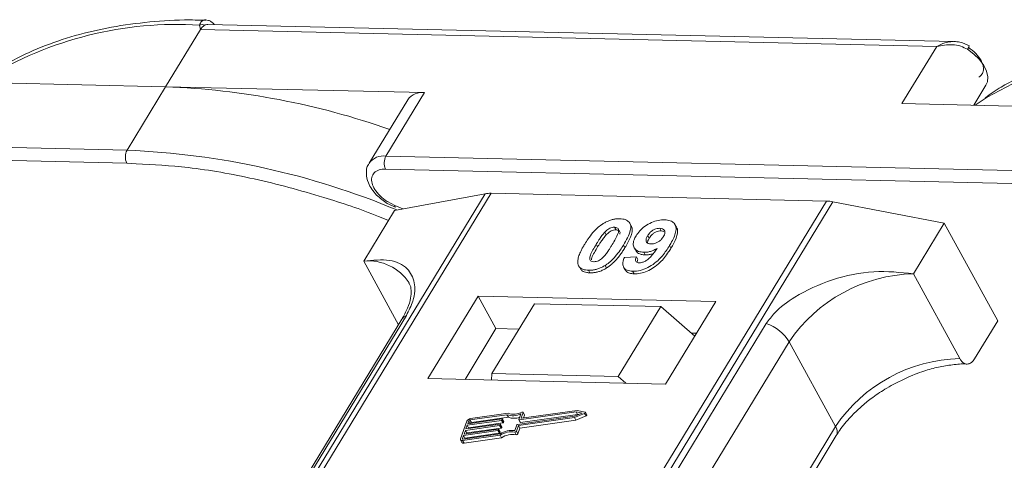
# Model space of a CAD drawing. Header units: millimetres. Extents: x 1675 to 3137, y 343 to 1376.
# Tile 56 of 84: x 2605 to 2653, y 1294 to 1315. Entities that reach past the tile are written whole.
import ezdxf

# ---------------------------------------------------------------- set-up
doc = ezdxf.new("R2010")
doc.units = ezdxf.units.MM

msp = doc.modelspace()

# ---------------------------------------------------------------- linework, layer by layer
at = {"color": 7, "linetype": 'Continuous', "lineweight": 15}
for p, q in [((2612.253, 1312.058), (2613.934, 1314.82)), ((2613.934, 1314.82), (2613.897, 1315.038)), ((2613.934, 1314.82), (2649.542, 1314.003)), ((2650.369, 1314.242), (2614.299, 1315.069)), ((2649.542, 1314.003), (2647.861, 1311.241)), ((2599.734, 1312.345), (2612.253, 1312.058)), ((2612.253, 1312.058), (2610.386, 1308.989)), ((2624.772, 1311.77), (2612.253, 1312.058)), ((2651.33, 1311.161), (2651.922, 1312.134)), ((2623.959, 1311.425), (2622.091, 1308.356)), ((2622.905, 1308.701), (2624.772, 1311.77)), ((2651.69, 1311.366), (2651.394, 1311.16)), ((2647.861, 1311.241), (2660.38, 1310.953)), ((2610.386, 1308.989), (2574.778, 1309.806)), ((2574.764, 1309.184), (2610.372, 1308.367)), ((2658.513, 1307.884), (2622.905, 1308.701)), ((2610.372, 1308.367), (2610.826, 1308.333)), ((2622.891, 1308.079), (2658.498, 1307.262)), ((2627.705, 1306.883), (2606.024, 1271.253)), ((2606.294, 1271.247), (2627.99, 1306.904)), ((2623.327, 1306.077), (2627.705, 1306.883)), ((2627.99, 1306.904), (2644.207, 1306.532)), ((2623.327, 1306.077), (2621.833, 1303.622)), ((2644.207, 1306.532), (2622.51, 1270.875)), ((2622.843, 1270.867), (2644.523, 1306.497)), ((2622.97, 1306.414), (2623.365, 1306.237)), ((2623.339, 1306.318), (2622.976, 1306.506)), ((2623.717, 1306.149), (2623.339, 1306.318)), ((2644.523, 1306.497), (2649.905, 1305.468)), ((2633.966, 1305.264), (2634.035, 1305.138)), ((2634.764, 1305.334), (2634.695, 1305.46)), ((2636.221, 1305.088), (2636.152, 1305.214)), ((2636.951, 1305.269), (2636.882, 1305.395)), ((2648.411, 1303.012), (2649.905, 1305.468)), ((2649.905, 1305.468), (2652.491, 1300.74)), ((2633.494, 1305.03), (2633.563, 1304.904)), ((2635.566, 1304.855), (2635.635, 1304.729)), ((2636.221, 1305.088), (2636.348, 1305.062)), ((2633.072, 1304.44), (2633.141, 1304.313)), ((2634.465, 1304.278), (2634.396, 1304.404)), ((2634.912, 1304.275), (2634.981, 1304.149)), ((2636.688, 1304.249), (2636.619, 1304.375)), ((2634.437, 1303.796), (2635.021, 1303.835)), ((2635.021, 1303.835), (2635.09, 1303.709)), ((2635.377, 1304.051), (2635.446, 1303.924)), ((2621.833, 1303.622), (2623.516, 1300.547)), ((2632.277, 1303.323), (2632.346, 1303.197)), ((2633.509, 1303.421), (2633.578, 1303.295)), ((2634.401, 1303.331), (2634.47, 1303.204)), ((2632.702, 1303.186), (2632.771, 1303.06)), ((2634.835, 1303.137), (2634.904, 1303.011)), ((2650.652, 1298.915), (2648.411, 1303.012)), ((2627.364, 1301.94), (2624.937, 1297.95)), ((2638.857, 1301.676), (2627.364, 1301.94)), ((2627.364, 1301.94), (2628.226, 1300.364)), ((2630.087, 1301.566), (2628.033, 1298.19)), ((2636.192, 1301.426), (2630.087, 1301.566)), ((2634.138, 1298.05), (2636.192, 1301.426)), ((2636.192, 1301.426), (2637.837, 1299.999)), ((2636.43, 1297.686), (2638.857, 1301.676)), ((2608.581, 1275.838), (2623.894, 1301.004)), ((2623.68, 1300.817), (2608.367, 1275.652)), ((2641.298, 1300.604), (2625.985, 1275.439)), ((2628.226, 1300.364), (2626.733, 1297.909)), ((2629.34, 1300.338), (2628.226, 1300.364)), ((2651.371, 1298.898), (2652.491, 1300.74)), ((2637.923, 1300.141), (2637.666, 1300.147)), ((2627.093, 1274.562), (2642.406, 1299.727)), ((2644.648, 1295.63), (2642.406, 1299.727)), ((2628.033, 1298.19), (2628.009, 1297.879)), ((2634.138, 1298.05), (2628.033, 1298.19)), ((2634.506, 1297.73), (2634.138, 1298.05)), ((2624.937, 1297.95), (2636.43, 1297.686)), ((2628.757, 1296.201), (2626.969, 1295.947)), ((2628.811, 1296.276), (2626.994, 1296.018)), ((2627.038, 1295.821), (2628.826, 1296.075)), ((2628.826, 1296.075), (2628.757, 1296.201)), ((2629.27, 1295.735), (2632.029, 1296.127)), ((2629.33, 1295.963), (2629.428, 1296.237)), ((2632.106, 1296.34), (2629.346, 1295.948)), ((2629.415, 1295.822), (2632.175, 1296.214)), ((2629.447, 1296.046), (2629.539, 1296.303)), ((2632.15, 1296.413), (2629.464, 1296.032)), ((2629.608, 1296.195), (2629.539, 1296.321)), ((2629.539, 1296.303), (2629.608, 1296.177)), ((2629.561, 1296.046), (2629.608, 1296.177)), ((2632.023, 1296.059), (2632.514, 1296.266)), ((2632.029, 1296.127), (2632.391, 1296.279)), ((2632.092, 1295.933), (2632.583, 1296.14)), ((2632.391, 1296.279), (2632.106, 1296.34)), ((2632.175, 1296.214), (2632.106, 1296.34)), ((2632.538, 1296.331), (2632.15, 1296.413)), ((2632.175, 1296.214), (2632.215, 1296.205)), ((2632.514, 1296.266), (2632.583, 1296.14)), ((2632.623, 1296.195), (2632.554, 1296.321)), ((2626.819, 1295.892), (2626.513, 1295.041)), ((2628.405, 1295.68), (2626.745, 1295.444)), ((2626.77, 1295.515), (2628.431, 1295.751)), ((2626.834, 1295.692), (2626.77, 1295.515)), ((2628.494, 1295.928), (2626.834, 1295.692)), ((2626.903, 1295.566), (2626.834, 1295.692)), ((2626.859, 1295.763), (2628.52, 1295.999)), ((2626.91, 1295.905), (2626.859, 1295.763)), ((2626.903, 1295.566), (2628.563, 1295.802)), ((2626.979, 1295.78), (2626.91, 1295.905)), ((2626.969, 1295.947), (2627.038, 1295.821)), ((2628.474, 1295.554), (2628.405, 1295.68)), ((2628.447, 1295.736), (2628.434, 1295.701)), ((2628.503, 1295.575), (2628.434, 1295.701)), ((2628.516, 1295.619), (2628.447, 1295.745)), ((2628.516, 1295.61), (2628.447, 1295.736)), ((2628.563, 1295.802), (2628.494, 1295.928)), ((2628.503, 1295.575), (2628.516, 1295.61)), ((2628.536, 1295.984), (2628.524, 1295.949)), ((2628.592, 1295.823), (2628.524, 1295.949)), ((2628.605, 1295.868), (2628.536, 1295.994)), ((2628.605, 1295.858), (2628.536, 1295.984)), ((2628.592, 1295.823), (2628.605, 1295.858)), ((2629.142, 1295.44), (2629.241, 1295.714)), ((2629.215, 1295.4), (2629.313, 1295.674)), ((2629.313, 1295.674), (2632.023, 1296.059)), ((2629.382, 1295.548), (2629.313, 1295.674)), ((2629.33, 1295.953), (2629.399, 1295.827)), ((2629.415, 1295.822), (2629.346, 1295.948)), ((2629.382, 1295.548), (2632.092, 1295.933)), ((2629.455, 1296.032), (2629.447, 1296.046)), ((2644.648, 1295.63), (2629.487, 1270.715)), ((2632.092, 1295.933), (2632.023, 1296.059)), ((2626.656, 1295.196), (2626.605, 1295.054)), ((2626.612, 1294.954), (2628.429, 1295.212)), ((2626.638, 1295.025), (2628.426, 1295.279)), ((2628.316, 1295.431), (2626.656, 1295.196)), ((2626.725, 1295.07), (2626.656, 1295.196)), ((2626.681, 1295.267), (2628.341, 1295.502)), ((2626.745, 1295.444), (2626.681, 1295.267)), ((2626.725, 1295.07), (2628.385, 1295.305)), ((2626.814, 1295.318), (2626.745, 1295.444)), ((2626.802, 1295.284), (2626.814, 1295.318)), ((2626.814, 1295.318), (2628.474, 1295.554)), ((2626.891, 1295.532), (2626.903, 1295.566)), ((2628.385, 1295.305), (2628.316, 1295.431)), ((2628.358, 1295.488), (2628.345, 1295.452)), ((2628.414, 1295.326), (2628.345, 1295.452)), ((2628.427, 1295.371), (2628.358, 1295.497)), ((2628.358, 1295.488), (2628.427, 1295.362)), ((2628.414, 1295.326), (2628.427, 1295.362)), ((2628.498, 1295.086), (2628.429, 1295.212)), ((2629.138, 1295.358), (2629.207, 1295.232)), ((2629.284, 1295.274), (2629.215, 1295.4)), ((2629.284, 1295.274), (2629.382, 1295.548)), ((2629.785, 1270.708), (2644.681, 1295.189)), ((2626.514, 1294.986), (2626.583, 1294.86)), ((2626.605, 1295.054), (2626.62, 1295.025)), ((2626.681, 1294.828), (2626.612, 1294.954)), ((2626.681, 1294.828), (2628.498, 1295.086)), ((2626.712, 1295.036), (2626.725, 1295.07))]:
    msp.add_line(p, q, dxfattribs=at)
at = {"color": 7, "linetype": 'Continuous', "lineweight": 15, "flags": 128}
for points in [[(2651.922, 1312.134), (2651.989, 1312.293), (2652.009, 1312.537), (2651.95, 1312.806), (2651.814, 1313.087), (2651.607, 1313.367), (2651.341, 1313.63), (2651.029, 1313.865)], [(2629.485, 1296.326), (2629.497, 1296.33), (2629.509, 1296.332), (2629.52, 1296.332), (2629.529, 1296.33), (2629.535, 1296.326), (2629.54, 1296.319), (2629.541, 1296.312), (2629.539, 1296.303)], [(2632.538, 1296.331), (2632.547, 1296.327), (2632.553, 1296.321), (2632.556, 1296.312), (2632.554, 1296.303), (2632.548, 1296.292), (2632.539, 1296.282), (2632.528, 1296.273), (2632.514, 1296.266)], [(2632.583, 1296.14), (2632.597, 1296.147), (2632.608, 1296.156), (2632.617, 1296.166), (2632.623, 1296.176), (2632.625, 1296.186), (2632.623, 1296.195)], [(2628.431, 1295.751), (2628.435, 1295.751), (2628.439, 1295.751), (2628.442, 1295.749), (2628.445, 1295.748), (2628.447, 1295.745), (2628.448, 1295.743), (2628.448, 1295.74), (2628.447, 1295.736)], [(2628.52, 1295.999), (2628.524, 1295.999), (2628.528, 1295.999), (2628.531, 1295.998), (2628.534, 1295.996), (2628.536, 1295.994), (2628.537, 1295.991), (2628.537, 1295.988), (2628.536, 1295.984)], [(2629.346, 1295.948), (2629.342, 1295.948), (2629.338, 1295.948), (2629.335, 1295.949), (2629.332, 1295.951), (2629.33, 1295.953), (2629.329, 1295.956), (2629.329, 1295.959), (2629.33, 1295.963)], [(2629.464, 1296.032), (2629.459, 1296.032), (2629.455, 1296.032), (2629.452, 1296.033), (2629.449, 1296.035), (2629.447, 1296.037), (2629.446, 1296.04), (2629.446, 1296.043), (2629.447, 1296.046)], [(2628.341, 1295.502), (2628.346, 1295.503), (2628.35, 1295.502), (2628.353, 1295.501), (2628.356, 1295.5), (2628.358, 1295.497), (2628.359, 1295.494), (2628.359, 1295.491), (2628.358, 1295.488)], [(2626.612, 1294.954), (2626.586, 1294.952), (2626.563, 1294.955), (2626.542, 1294.961), (2626.526, 1294.971), (2626.515, 1294.985), (2626.509, 1295.002), (2626.508, 1295.02), (2626.513, 1295.041)], [(2626.605, 1295.054), (2626.603, 1295.047), (2626.603, 1295.041), (2626.605, 1295.035), (2626.609, 1295.031), (2626.614, 1295.027), (2626.621, 1295.025), (2626.629, 1295.024), (2626.638, 1295.025)]]:
    msp.add_lwpolyline(points, dxfattribs=at)
at = {"color": 7, "linetype": 'Continuous', "lineweight": 15}
for centre, radius, start, end in [((2612.825, 1297.282), 17.788, 86.5445, 121.4052), ((2614.021, 1314.674), 0.385, 70.0796, 108.8478), ((2650.366, 1314.331), 0.81, 324.8839, 338.0058), ((2660.921, 1296.353), 17.623, 85.8654, 121.5842), ((2610.838, 1275.209), 36.876, 70.6012, 87.8011), ((2624.648, 1310.933), 0.847, 81.5639, 144.4913), ((2610.979, 1308.664), 0.676, 151.2883, 206.0774), ((2608.849, 1271.132), 37.888, 67.3508, 87.6751), ((2622.781, 1307.862), 0.849, 81.6058, 144.0845), ((2623.498, 1308.377), 0.676, 151.2883, 206.0774), ((2627.95, 1305.501), 1.404, 88.3644, 100.0749), ((2623.453, 1306.288), 0.118, 165.0867, 215.6979), ((2644.155, 1304.61), 1.923, 78.9596, 88.4511), ((2622.074, 1301.315), 2.32, 32.7281, 95.9449), ((2648.579, 1295.575), 7.439, 91.2925, 146.0732), ((2624.092, 1300.56), 0.486, 114.0472, 148.0355), ((2640.656, 1298.655), 2.052, 31.4947, 71.765), ((2650.82, 1291.478), 7.439, 91.2925, 146.0732), ((2629.048, 1297.06), 0.907, 251.2927, 294.8085), ((2629.093, 1297.045), 0.819, 249.8549, 298.6145), ((2629.108, 1296.877), 0.85, 250.6487, 287.8017), ((2629.589, 1296.186), 0.0214, 336.1246, 26.8104), ((2627.024, 1295.791), 0.229, 97.4207, 153.8527), ((2626.979, 1295.871), 0.0762, 97.4207, 153.8527), ((2627.048, 1295.745), 0.0769, 97.5763, 152.4403), ((2628.4, 1295.718), 0.0381, 277.4207, 333.8527), ((2628.489, 1295.966), 0.0381, 277.4207, 333.8527), ((2628.506, 1295.614), 0.011, 336.9348, 26.0002), ((2628.558, 1295.84), 0.0381, 277.4207, 333.8527), ((2628.595, 1295.863), 0.011, 336.9348, 26.0002), ((2629.275, 1295.697), 0.0381, 97.4207, 153.8527), ((2629.411, 1295.836), 0.0149, 216.6597, 287.1115), ((2644.306, 1295.382), 0.422, 332.7392, 35.9387), ((2628.311, 1295.469), 0.0381, 277.4207, 333.8527), ((2628.38, 1295.343), 0.0381, 277.4207, 333.8527), ((2629.029, 1294.272), 1.173, 84.4424, 120.9301), ((2628.417, 1295.366), 0.011, 336.9348, 26.0002), ((2628.971, 1294.375), 0.998, 80.3986, 122.9491), ((2628.469, 1295.591), 0.0381, 277.4207, 333.8527), ((2629.04, 1294.249), 0.998, 80.3986, 122.9491), ((2629.148, 1295.431), 0.0736, 261.7629, 334.647), ((2629.217, 1295.305), 0.0736, 261.7629, 334.647), ((2626.655, 1294.913), 0.0892, 216.6597, 287.1115)]:
    msp.add_arc(centre, radius, start, end, dxfattribs=at)
for points, knots in [([(2614.189, 1315.27), (2613.848, 1315.278), (2612.833, 1315.302), (2611.23, 1315.182), (2609.387, 1314.915), (2607.644, 1314.489), (2606.018, 1313.903), (2604.705, 1313.285), (2604.003, 1312.801), (2603.743, 1312.622)], [0, 0, 0, 0, 0.082192, 0.244094, 0.406946, 0.570776, 0.735755, 0.902211, 1, 1, 1, 1]), ([(2613.897, 1315.038), (2613.907, 1315.071), (2613.928, 1315.143), (2613.995, 1315.225), (2614.082, 1315.274), (2614.149, 1315.298), (2614.187, 1315.287), (2614.19, 1315.285)], [0, 0, 0, 0, 0.216964, 0.474167, 0.715428, 0.971119, 1, 1, 1, 1]), ([(2614.597, 1315.062), (2614.59, 1315.072), (2614.551, 1315.13), (2614.455, 1315.203), (2614.319, 1315.275), (2614.226, 1315.284), (2614.18, 1315.289)], [0, 0, 0, 0, 0.0660717, 0.3742845, 0.6872936, 1, 1, 1, 1]), ([(2614.299, 1315.058), (2614.26, 1315.06), (2614.211, 1315.063), (2614.163, 1315.041), (2614.153, 1315.036)], [0, 0, 0, 0, 0.778572, 1, 1, 1, 1]), ([(2649.542, 1314.003), (2649.668, 1314.07), (2649.921, 1314.203), (2650.195, 1314.229), (2650.331, 1314.242)], [0, 0, 0, 0, 0.500456, 1, 1, 1, 1]), ([(2651.118, 1314.028), (2650.969, 1314.101), (2650.73, 1314.219), (2650.469, 1314.235), (2650.37, 1314.242)], [0, 0, 0, 0, 0.623477, 1, 1, 1, 1]), ([(2662.565, 1314.163), (2662.14, 1314.174), (2661.041, 1314.201), (2659.356, 1314.079), (2657.514, 1313.811), (2655.771, 1313.385), (2654.145, 1312.799), (2652.835, 1312.182), (2652.135, 1311.701), (2651.878, 1311.524)], [0, 0, 0, 0, 0.100418, 0.259289, 0.419092, 0.579855, 0.741745, 0.905084, 1, 1, 1, 1]), ([(2651.029, 1313.865), (2650.925, 1313.919), (2650.695, 1314.04), (2650.174, 1314.124), (2649.789, 1314.05), (2649.542, 1314.003)], [0, 0, 0, 0, 0.227063, 0.501587, 1, 1, 1, 1]), ([(2651.579, 1312.516), (2651.633, 1312.56), (2651.743, 1312.649), (2651.809, 1312.849), (2651.798, 1313.081), (2651.72, 1313.249), (2651.682, 1313.331)], [0, 0, 0, 0, 0.245513, 0.5, 0.754487, 1, 1, 1, 1]), ([(2610.826, 1308.333), (2611.656, 1308.287), (2613.498, 1308.186), (2616.549, 1307.645), (2619.644, 1306.812), (2621.828, 1306.093), (2622.869, 1305.653), (2623.028, 1305.586)], [0, 0, 0, 0, 0.216275, 0.479557, 0.750255, 0.961851, 1, 1, 1, 1]), ([(2622.105, 1308.352), (2622.088, 1308.332), (2621.974, 1308.2), (2621.935, 1307.851), (2622.019, 1307.451), (2622.212, 1307.103), (2622.497, 1306.748), (2622.787, 1306.543), (2622.97, 1306.414)], [0, 0, 0, 0, 0.037615, 0.241517, 0.451999, 0.598171, 0.747954, 1, 1, 1, 1]), ([(2622.976, 1306.506), (2622.973, 1306.507), (2622.839, 1306.577), (2622.61, 1306.782), (2622.352, 1307.087), (2622.215, 1307.399), (2622.201, 1307.682), (2622.319, 1307.91), (2622.555, 1308.059), (2622.781, 1308.073), (2622.891, 1308.079)], [0, 0, 0, 0, 0.003628, 0.149327, 0.295025, 0.432885, 0.570744, 0.716442, 0.862141, 1, 1, 1, 1]), ([(2633.408, 1305.439), (2633.459, 1305.469), (2633.562, 1305.53), (2633.726, 1305.598), (2633.893, 1305.646), (2634.029, 1305.666), (2634.136, 1305.673), (2634.189, 1305.673), (2634.215, 1305.673)], [0, 0, 0, 0, 0.193776, 0.3936, 0.587864, 0.788908, 0.894169, 1, 1, 1, 1]), ([(2634.215, 1305.673), (2634.309, 1305.665), (2634.496, 1305.648), (2634.675, 1305.52), (2634.761, 1305.335), (2634.717, 1304.963), (2634.532, 1304.641), (2634.396, 1304.404)], [0, 0, 0, 0, 0.147566, 0.296688, 0.431278, 0.580404, 1, 1, 1, 1]), ([(2634.999, 1304.843), (2635.055, 1304.926), (2635.167, 1305.091), (2635.428, 1305.321), (2635.74, 1305.499), (2636.079, 1305.612), (2636.283, 1305.619), (2636.39, 1305.623)], [0, 0, 0, 0, 0.197927, 0.397728, 0.597413, 0.790584, 1, 1, 1, 1]), ([(2636.39, 1305.623), (2636.483, 1305.614), (2636.67, 1305.597), (2636.853, 1305.467), (2636.949, 1305.275), (2636.921, 1304.942), (2636.77, 1304.629), (2636.64, 1304.411), (2636.619, 1304.375)], [0, 0, 0, 0, 0.148288, 0.297745, 0.443713, 0.607791, 0.934708, 1, 1, 1, 1]), ([(2632.52, 1304.452), (2632.571, 1304.534), (2632.688, 1304.72), (2632.938, 1305.044), (2633.196, 1305.301), (2633.388, 1305.425), (2633.408, 1305.439)], [0, 0, 0, 0, 0.236731, 0.537555, 0.949668, 1, 1, 1, 1]), ([(2633.494, 1305.03), (2633.537, 1305.072), (2633.606, 1305.141), (2633.731, 1305.216), (2633.845, 1305.255), (2633.922, 1305.263), (2633.962, 1305.264), (2633.966, 1305.264)], [0, 0, 0, 0, 0.334804, 0.542561, 0.750382, 0.970721, 1, 1, 1, 1]), ([(2633.563, 1304.904), (2633.606, 1304.946), (2633.675, 1305.014), (2633.8, 1305.09), (2633.914, 1305.129), (2633.991, 1305.137), (2634.031, 1305.138), (2634.035, 1305.138)], [0, 0, 0, 0, 0.334804, 0.542561, 0.750382, 0.970721, 1, 1, 1, 1]), ([(2633.966, 1305.264), (2634.005, 1305.26), (2634.075, 1305.252), (2634.141, 1305.203), (2634.167, 1305.11), (2634.133, 1304.94), (2634.011, 1304.699), (2633.901, 1304.515), (2633.846, 1304.422)], [0, 0, 0, 0, 0.104614, 0.188814, 0.273512, 0.444127, 0.719481, 1, 1, 1, 1]), ([(2634.035, 1305.138), (2634.074, 1305.133), (2634.144, 1305.126), (2634.209, 1305.076), (2634.232, 1305.009), (2634.22, 1304.955), (2634.214, 1304.929)], [0, 0, 0, 0, 0.293658, 0.530016, 0.767769, 1, 1, 1, 1]), ([(2634.465, 1304.278), (2634.513, 1304.36), (2634.663, 1304.616), (2634.808, 1304.953), (2634.83, 1305.231), (2634.769, 1305.306), (2634.752, 1305.327)], [0, 0, 0, 0, 0.220552, 0.687786, 0.91457, 1, 1, 1, 1]), ([(2635.566, 1304.855), (2635.601, 1304.908), (2635.658, 1304.993), (2635.778, 1305.101), (2635.897, 1305.165), (2636.027, 1305.208), (2636.107, 1305.212), (2636.152, 1305.214)], [0, 0, 0, 0, 0.2913202, 0.4655393, 0.6416315, 0.798664, 1, 1, 1, 1]), ([(2636.152, 1305.214), (2636.198, 1305.208), (2636.291, 1305.197), (2636.372, 1305.123), (2636.405, 1305.023), (2636.378, 1304.91), (2636.337, 1304.836), (2636.318, 1304.802)], [0, 0, 0, 0, 0.207955, 0.420406, 0.62732, 0.827707, 1, 1, 1, 1]), ([(2636.688, 1304.249), (2636.736, 1304.331), (2636.881, 1304.578), (2637.009, 1304.912), (2637.017, 1305.175), (2636.954, 1305.248), (2636.94, 1305.263)], [0, 0, 0, 0, 0.2271221, 0.6848597, 0.9348975, 1, 1, 1, 1]), ([(2633.072, 1304.44), (2633.098, 1304.48), (2633.148, 1304.562), (2633.22, 1304.673), (2633.287, 1304.772), (2633.35, 1304.859), (2633.417, 1304.945), (2633.468, 1305.002), (2633.494, 1305.03)], [0, 0, 0, 0, 0.205942, 0.411959, 0.558149, 0.704502, 0.851801, 1, 1, 1, 1]), ([(2633.141, 1304.313), (2633.167, 1304.354), (2633.217, 1304.436), (2633.289, 1304.547), (2633.356, 1304.646), (2633.419, 1304.732), (2633.486, 1304.819), (2633.537, 1304.876), (2633.563, 1304.904)], [0, 0, 0, 0, 0.2059417, 0.4119594, 0.558149, 0.7045024, 0.8518015, 1, 1, 1, 1]), ([(2635.377, 1304.051), (2635.285, 1304.06), (2635.098, 1304.08), (2634.927, 1304.219), (2634.849, 1304.411), (2634.882, 1304.63), (2634.964, 1304.779), (2634.999, 1304.843)], [0, 0, 0, 0, 0.210189, 0.421773, 0.623603, 0.837034, 1, 1, 1, 1]), ([(2635.72, 1304.458), (2635.673, 1304.462), (2635.587, 1304.471), (2635.505, 1304.531), (2635.474, 1304.614), (2635.494, 1304.726), (2635.539, 1304.807), (2635.566, 1304.855)], [0, 0, 0, 0, 0.213937, 0.398075, 0.583091, 0.751666, 1, 1, 1, 1]), ([(2635.553, 1304.507), (2635.555, 1304.533), (2635.562, 1304.603), (2635.607, 1304.68), (2635.635, 1304.729)], [0, 0, 0, 0, 0.366323, 1, 1, 1, 1]), ([(2635.635, 1304.729), (2635.67, 1304.782), (2635.727, 1304.866), (2635.847, 1304.975), (2635.966, 1305.039), (2636.096, 1305.082), (2636.176, 1305.086), (2636.221, 1305.088)], [0, 0, 0, 0, 0.29132, 0.465539, 0.641632, 0.798664, 1, 1, 1, 1]), ([(2636.318, 1304.802), (2636.285, 1304.753), (2636.23, 1304.672), (2636.105, 1304.57), (2635.978, 1304.504), (2635.843, 1304.461), (2635.761, 1304.459), (2635.72, 1304.458)], [0, 0, 0, 0, 0.2673945, 0.4472142, 0.6271221, 0.8130653, 1, 1, 1, 1]), ([(2632.198, 1303.454), (2632.19, 1303.488), (2632.174, 1303.556), (2632.185, 1303.703), (2632.235, 1303.894), (2632.325, 1304.101), (2632.423, 1304.288), (2632.488, 1304.398), (2632.52, 1304.452)], [0, 0, 0, 0, 0.1184406, 0.2393457, 0.4595932, 0.6849248, 0.8422399, 1, 1, 1, 1]), ([(2632.951, 1303.596), (2632.905, 1303.602), (2632.831, 1303.612), (2632.772, 1303.668), (2632.754, 1303.763), (2632.79, 1303.933), (2632.915, 1304.173), (2633.02, 1304.35), (2633.072, 1304.44)], [0, 0, 0, 0, 0.1253702, 0.2022903, 0.2791788, 0.4647576, 0.7305818, 1, 1, 1, 1]), ([(2632.844, 1303.681), (2632.848, 1303.715), (2632.863, 1303.831), (2632.987, 1304.048), (2633.09, 1304.225), (2633.141, 1304.313)], [0, 0, 0, 0, 0.166989, 0.580698, 1, 1, 1, 1]), ([(2633.846, 1304.422), (2633.821, 1304.381), (2633.77, 1304.299), (2633.699, 1304.188), (2633.631, 1304.089), (2633.568, 1304.002), (2633.501, 1303.914), (2633.449, 1303.858), (2633.423, 1303.829)], [0, 0, 0, 0, 0.20527, 0.410616, 0.55715, 0.703844, 0.851471, 1, 1, 1, 1]), ([(2634.396, 1304.404), (2634.344, 1304.322), (2634.227, 1304.136), (2633.983, 1303.819), (2633.726, 1303.564), (2633.537, 1303.439), (2633.509, 1303.421)], [0, 0, 0, 0, 0.237281, 0.538591, 0.932677, 1, 1, 1, 1]), ([(2633.578, 1303.295), (2633.626, 1303.327), (2633.724, 1303.393), (2633.887, 1303.532), (2634.06, 1303.711), (2634.22, 1303.912), (2634.354, 1304.102), (2634.428, 1304.219), (2634.465, 1304.278)], [0, 0, 0, 0, 0.118595, 0.239509, 0.447458, 0.659935, 0.829685, 1, 1, 1, 1]), ([(2636.619, 1304.375), (2636.567, 1304.293), (2636.411, 1304.047), (2636.138, 1303.707), (2635.748, 1303.399), (2635.386, 1303.22), (2635.069, 1303.141), (2634.897, 1303.138), (2634.835, 1303.137)], [0, 0, 0, 0, 0.142337, 0.429127, 0.589943, 0.751205, 0.909895, 1, 1, 1, 1]), ([(2634.904, 1303.011), (2635.005, 1303.015), (2635.207, 1303.023), (2635.542, 1303.132), (2635.872, 1303.31), (2636.249, 1303.625), (2636.502, 1303.954), (2636.65, 1304.189), (2636.688, 1304.249)], [0, 0, 0, 0, 0.14324, 0.28761, 0.430449, 0.591135, 0.89544, 1, 1, 1, 1]), ([(2634.993, 1304.155), (2635.006, 1304.126), (2635.048, 1304.031), (2635.209, 1303.945), (2635.376, 1303.931), (2635.446, 1303.924)], [0, 0, 0, 0, 0.20752, 0.66568, 1, 1, 1, 1]), ([(2635.155, 1303.545), (2635.196, 1303.547), (2635.278, 1303.552), (2635.424, 1303.611), (2635.588, 1303.713), (2635.802, 1303.933), (2635.932, 1304.117), (2636.022, 1304.244)], [0, 0, 0, 0, 0.112015, 0.224355, 0.367768, 0.565827, 1, 1, 1, 1]), ([(2636.022, 1304.244), (2635.97, 1304.215), (2635.866, 1304.156), (2635.727, 1304.104), (2635.617, 1304.074), (2635.536, 1304.059), (2635.455, 1304.051), (2635.403, 1304.051), (2635.377, 1304.051)], [0, 0, 0, 0, 0.243491, 0.496266, 0.61821, 0.741704, 0.870158, 1, 1, 1, 1]), ([(2623.894, 1301.004), (2624.012, 1301.238), (2624.313, 1301.838), (2624.325, 1302.633), (2623.97, 1303.338), (2623.156, 1303.753), (2622.272, 1303.666), (2621.833, 1303.622)], [0, 0, 0, 0, 0.125713, 0.321276, 0.524466, 0.763484, 1, 1, 1, 1]), ([(2633.423, 1303.829), (2633.38, 1303.787), (2633.311, 1303.719), (2633.187, 1303.644), (2633.075, 1303.605), (2632.997, 1303.596), (2632.957, 1303.596), (2632.951, 1303.596)], [0, 0, 0, 0, 0.333678, 0.540413, 0.747264, 0.961209, 1, 1, 1, 1]), ([(2634.835, 1303.137), (2634.742, 1303.147), (2634.573, 1303.163), (2634.415, 1303.28), (2634.346, 1303.456), (2634.375, 1303.64), (2634.423, 1303.763), (2634.437, 1303.796)], [0, 0, 0, 0, 0.2427882, 0.4388655, 0.6348012, 0.9009361, 1, 1, 1, 1]), ([(2635.021, 1303.835), (2635, 1303.786), (2634.969, 1303.71), (2634.98, 1303.62), (2635.026, 1303.571), (2635.091, 1303.549), (2635.137, 1303.546), (2635.155, 1303.545)], [0, 0, 0, 0, 0.3447142, 0.5290593, 0.7142089, 0.8921959, 1, 1, 1, 1]), ([(2635.05, 1303.568), (2635.053, 1303.594), (2635.057, 1303.639), (2635.08, 1303.688), (2635.09, 1303.709)], [0, 0, 0, 0, 0.569737, 1, 1, 1, 1]), ([(2635.446, 1303.924), (2635.496, 1303.926), (2635.596, 1303.928), (2635.729, 1303.957), (2635.807, 1303.984), (2635.829, 1303.992)], [0, 0, 0, 0, 0.409454, 0.83528, 1, 1, 1, 1]), ([(2632.702, 1303.186), (2632.655, 1303.189), (2632.56, 1303.194), (2632.434, 1303.224), (2632.326, 1303.275), (2632.259, 1303.338), (2632.219, 1303.4), (2632.205, 1303.436), (2632.198, 1303.454)], [0, 0, 0, 0, 0.192635, 0.388697, 0.582015, 0.783044, 0.890959, 1, 1, 1, 1]), ([(2633.509, 1303.421), (2633.458, 1303.391), (2633.355, 1303.33), (2633.191, 1303.261), (2633.024, 1303.214), (2632.889, 1303.193), (2632.781, 1303.186), (2632.729, 1303.186), (2632.702, 1303.186)], [0, 0, 0, 0, 0.193769, 0.393564, 0.587886, 0.789131, 0.894283, 1, 1, 1, 1]), ([(2632.771, 1303.06), (2632.82, 1303.061), (2632.918, 1303.061), (2633.077, 1303.084), (2633.243, 1303.129), (2633.383, 1303.186), (2633.495, 1303.244), (2633.55, 1303.278), (2633.578, 1303.295)], [0, 0, 0, 0, 0.193594, 0.390501, 0.584817, 0.78683, 0.892868, 1, 1, 1, 1]), ([(2634.473, 1303.207), (2634.509, 1303.159), (2634.578, 1303.067), (2634.752, 1303.02), (2634.866, 1303.013), (2634.904, 1303.011)], [0, 0, 0, 0, 0.4158523, 0.8021376, 1, 1, 1, 1]), ([(2632.35, 1303.2), (2632.362, 1303.186), (2632.397, 1303.147), (2632.489, 1303.104), (2632.594, 1303.075), (2632.692, 1303.064), (2632.745, 1303.061), (2632.771, 1303.06)], [0, 0, 0, 0, 0.143925, 0.415852, 0.697483, 0.848301, 1, 1, 1, 1]), ([(2648.411, 1303.012), (2647.78, 1303.081), (2646.519, 1303.217), (2644.473, 1302.794), (2642.839, 1302.044), (2641.776, 1301.257), (2641.427, 1300.781), (2641.298, 1300.604)], [0, 0, 0, 0, 0.249096, 0.498243, 0.745205, 0.90541, 1, 1, 1, 1]), ([(2624.017, 1302.567), (2624.029, 1302.551), (2624.097, 1302.458), (2624.134, 1302.254), (2624.117, 1301.85), (2623.983, 1301.369), (2623.777, 1300.997), (2623.677, 1300.816)], [0, 0, 0, 0, 0.054359, 0.333223, 0.559722, 0.78604, 1, 1, 1, 1]), ([(2647.436, 1297.664), (2647.786, 1297.84), (2648.278, 1298.086), (2649.016, 1298.345), (2649.63, 1298.516), (2650.313, 1298.625), (2650.779, 1298.666), (2650.988, 1298.647), (2651.003, 1298.646)], [0, 0, 0, 0, 0.288391, 0.40474, 0.594322, 0.785544, 0.984773, 1, 1, 1, 1]), ([(2651.371, 1298.898), (2651.325, 1298.836), (2651.233, 1298.712), (2651.062, 1298.637), (2650.89, 1298.658), (2650.748, 1298.762), (2650.68, 1298.871), (2650.652, 1298.915)], [0, 0, 0, 0, 0.2146939, 0.4293877, 0.6440816, 0.8587754, 1, 1, 1, 1]), ([(2644.697, 1295.191), (2644.746, 1295.276), (2644.916, 1295.576), (2645.323, 1296.054), (2645.85, 1296.568), (2646.405, 1297.016), (2646.932, 1297.378), (2647.301, 1297.587), (2647.436, 1297.664)], [0, 0, 0, 0, 0.097286, 0.340622, 0.525469, 0.686972, 0.885597, 1, 1, 1, 1])]:
    msp.add_open_spline(points, degree=3, knots=knots, dxfattribs=at)
for points in [[(2614.153, 1315.036), (2614.112, 1315.011), (2614.032, 1314.962), (2613.967, 1314.867), (2613.934, 1314.82)], [(2651.063, 1313.968), (2651.193, 1313.872), (2651.454, 1313.68), (2651.606, 1313.448), (2651.682, 1313.331)]]:
    msp.add_open_spline(points, degree=3, dxfattribs=at)

doc.saveas('drawing.dxf')
